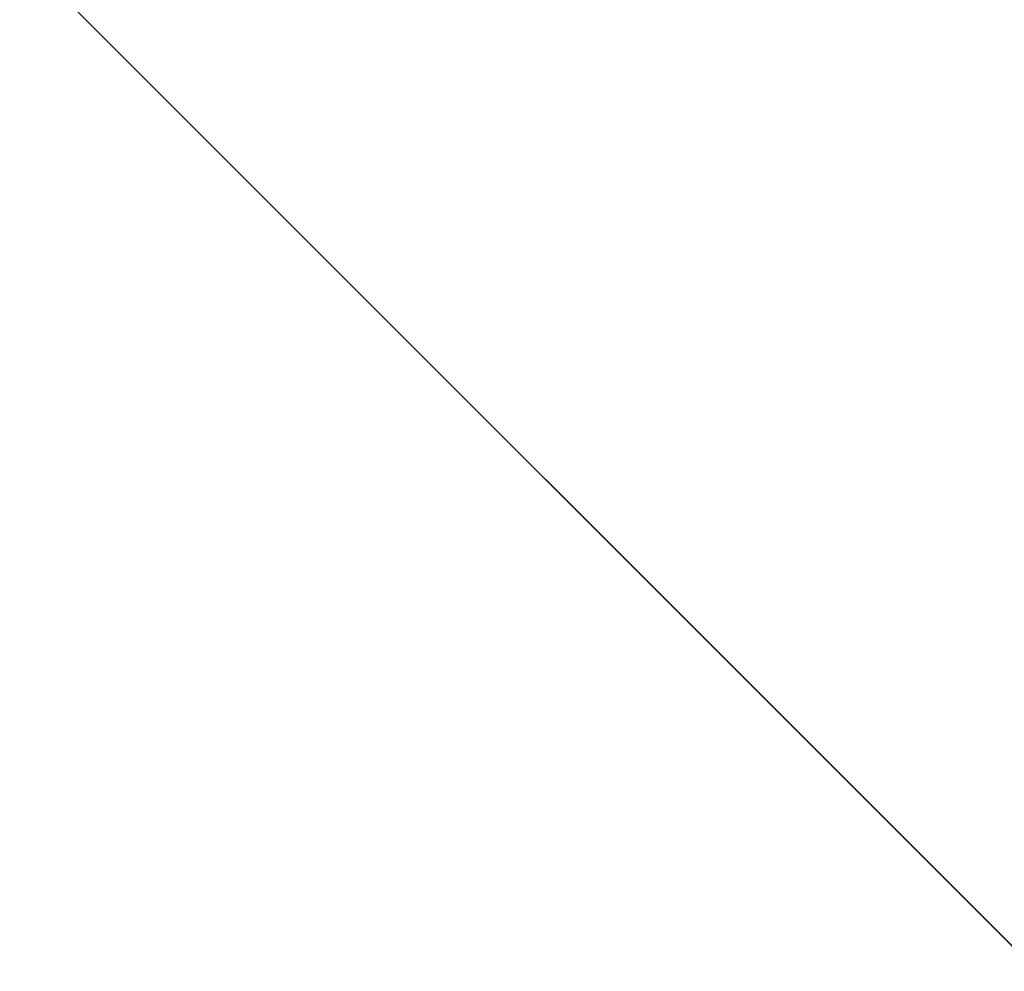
# Model space of a CAD drawing. Header units: centimetres. Extents: x 0.1 to 22.3, y 0.1 to 22.3.
# Tile 187 of 256: x 11.2 to 16.7, y 5.5 to 10.9. Entities that reach past the tile are written whole.
import ezdxf

# ---------------------------------------------------------------- set-up
doc = ezdxf.new("R2010")
doc.units = ezdxf.units.CM
doc.header["$LTSCALE"] = 2.54
doc.layers.get('0').update_dxf_attribs({"true_color": 0xff5454})

# ---------------------------------------------------------------- blocks, each defined once
blk = doc.blocks.new('Kosz na _mieci DELLA.STL')
at = {"color": 0}
blk.add_line((21.8375, 0.6158, 15.95), (0.6375, 21.8158, 15.95), dxfattribs=at)
blk.add_line((21.8375, 0.6158, 15.95), (0.6375, 21.8158, 15.95), dxfattribs=at)
mesh = blk.add_polyface(dxfattribs=at)
corners = [(21.8375, 0.6158, 15.75), (0.6375, 0.6158, 15.75), (21.8375, 21.8158, 15.75)]
mesh.append_faces([[corners[k] for k in face] for face in [(0, 1, 2)]], dxfattribs={"color": 0})
mesh = blk.add_polyface(dxfattribs=at)
corners = [(21.8375, 21.8158, 15.75), (0.6375, 0.6158, 15.75), (0.6375, 21.8158, 15.75)]
mesh.append_faces([[corners[k] for k in face] for face in [(0, 1, 2)]], dxfattribs={"color": 0})
mesh = blk.add_polyface(dxfattribs=at)
corners = [(21.8375, 0.6158, 15.95), (0.6375, 21.8158, 15.95), (0.6375, 0.6158, 15.95)]
mesh.append_faces([[corners[k] for k in face] for face in [(0, 1, 2)]], dxfattribs={"color": 0})
mesh = blk.add_polyface(dxfattribs=at)
corners = [(21.8375, 21.8158, 15.95), (0.6375, 21.8158, 15.95), (21.8375, 0.6158, 15.95)]
mesh.append_faces([[corners[k] for k in face] for face in [(0, 1, 2)]], dxfattribs={"color": 0})

msp = doc.modelspace()

# ---------------------------------------------------------------- block references
at = {"color": 0}
msp.add_blockref('Kosz na _mieci DELLA.STL', (0, 0), dxfattribs=at)

doc.saveas('drawing.dxf')
